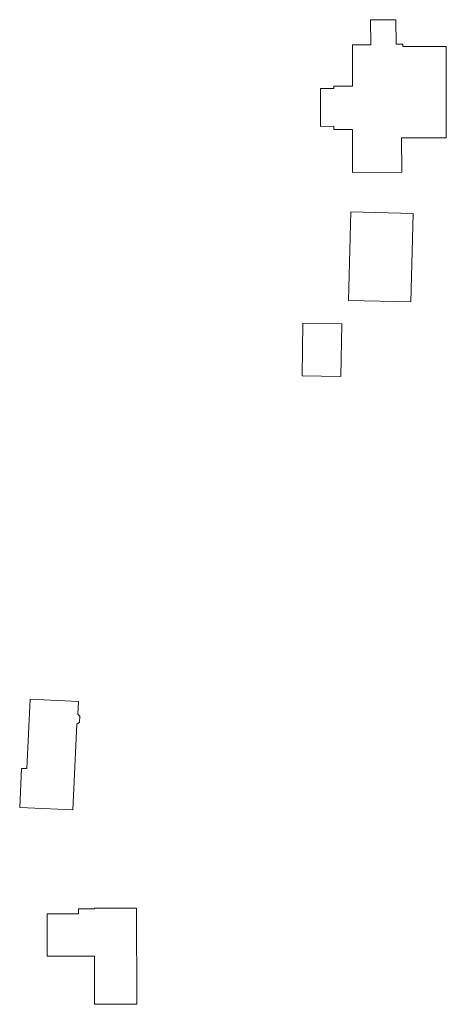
# Model space of a CAD drawing. Extents: x 2286160 to 2289356, y 637815 to 640647.
# Tile 50 of 52: x 2287516 to 2287810, y 639968 to 640647. Entities that reach past the tile are written whole.
import ezdxf

# ---------------------------------------------------------------- set-up
doc = ezdxf.new("R2010")
doc.units = 0
doc.header["$LTSCALE"] = 20
doc.header["$MEASUREMENT"] = 0
doc.layers.add('BD_X_Building', color=7, linetype='Continuous', lineweight=0, true_color=0xff9ebf)

msp = doc.modelspace()

# ---------------------------------------------------------------- linework, layer by layer
at = {"layer": 'BD_X_Building', "flags": 128}
for points in [[(2287732.32, 640600.63), (2287745.25, 640600.65), (2287745.21, 640629.22), (2287757.68, 640629.24), (2287757.65, 640646.49), (2287775.1, 640646.52), (2287775.13, 640629.65), (2287779.84, 640629.65), (2287779.84, 640627.99), (2287809.66, 640628.04), (2287809.77, 640565.23), (2287778.98, 640565.18), (2287779.02, 640541.43), (2287745.09, 640541.37), (2287745.05, 640570.92), (2287732.2, 640570.9), (2287732.2, 640573.07), (2287723.05, 640573.06), (2287723, 640599.11), (2287732.32, 640599.12), (2287732.32, 640600.63)], [(2287743.97, 640514.13), (2287786.86, 640513.1), (2287785.4, 640452.11), (2287742.5, 640453.14), (2287743.97, 640514.13)], [(2287710.43, 640401.21), (2287711.02, 640437.5), (2287737.75, 640437.07), (2287737.16, 640400.77), (2287710.43, 640401.21)], [(2287556.29, 640176.83), (2287555.87, 640168.15), (2287557.28, 640166.89), (2287557.08, 640162.7), (2287555.35, 640161.32), (2287552.52, 640102.2), (2287515.89, 640103.95), (2287517.17, 640130.85), (2287520.9, 640130.67), (2287523.19, 640178.42), (2287556.29, 640176.83)], [(2287534.83, 640001.46), (2287534.77, 640030.64), (2287556.36, 640030.68), (2287556.35, 640034.12), (2287567.45, 640034.14), (2287567.45, 640034.47), (2287596.42, 640034.53), (2287596.55, 639968.37), (2287567.51, 639968.31), (2287567.44, 640001.53), (2287534.83, 640001.46)]]:
    msp.add_lwpolyline(points, close=True, dxfattribs=at)

doc.saveas('drawing.dxf')
